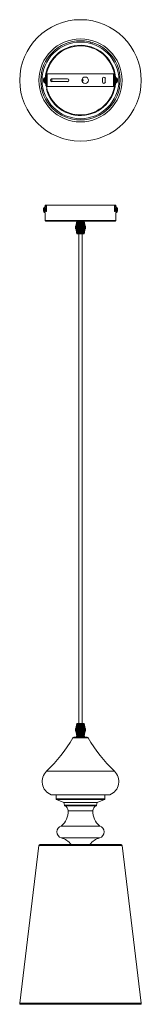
# Model space of a CAD drawing. Header units: millimetres. Extents: x -205 to -15, y -1442 to 99.
import ezdxf

# ---------------------------------------------------------------- set-up
doc = ezdxf.new("R2010")
doc.units = ezdxf.units.MM

msp = doc.modelspace()

# ---------------------------------------------------------------- linework, layer by layer
at = {"color": 7, "linetype": 'Continuous', "lineweight": 15}
for p, q in [((-94.4, 63.8), (-95, 61.9)), ((-92.1, 61), (-91.5, 63)), ((-167.6, 4.5), (-167.9, 4.5)), ((-167.9, 3.6), (-167.6, 3.6)), ((-167.6, 6), (-167.6, 6)), ((-167.6, 2.1), (-167.6, 2.1)), ((-164.8, 8), (-166.3, 8)), ((-166.3, 0), (-164.9, 0)), ((-163.2, 6), (-164, 6)), ((-164, 2), (-163.2, 2)), ((-163.2, 13.2), (-163.2, -6)), ((-57.2, 14), (-163, 14)), ((-162.2, 14), (-162.2, -6)), ((-154.8, 6), (-155.9, 6)), ((-155.9, 2), (-154.8, 2)), ((-130.4, 6.3), (-154.9, 6.3)), ((-154.9, 1.8), (-130.4, 1.8)), ((-154.8, 2), (-154.8, 6)), ((-75.7, 6.8), (-75.7, 1.3)), ((-71.2, 1.3), (-71.2, 6.8)), ((-58.2, -6), (-58.2, 14)), ((-57.2, -6), (-57.2, 14)), ((-56, 6), (-57.2, 6)), ((-57.2, 2), (-56, 2)), ((-53.7, 8), (-55.2, 8)), ((-55.1, 0), (-53.7, 0)), ((-52.4, 6), (-52.4, 6)), ((-52.1, 4.5), (-52.4, 4.5)), ((-52.4, 3.6), (-52.1, 3.6)), ((-52.4, 2.1), (-52.4, 2.1)), ((-168.6, -9.3), (-170.5, -9.8)), ((-169.8, -12.7), (-167.8, -12.2)), ((-164.3, -5), (-163.3, -5)), ((-162.2, -10), (-163.3, -10)), ((-163.2, -6), (-57.2, -6)), ((-56.7, -10), (-57.8, -10)), ((-56.7, -5), (-55.7, -5)), ((-69.4, -40.4), (-68, -41.8)), ((-65.8, -39.7), (-67.2, -38.3)), ((-167.6, -198.4), (-167.9, -198.4)), ((-167.9, -199.3), (-167.6, -199.3)), ((-167.6, -196.9), (-167.6, -196.9)), ((-165, -194.9), (-166.3, -194.9)), ((-165, -191.4), (-165, -194.9)), ((-55, -191.4), (-165, -191.4)), ((-163.3, -196.4), (-164.9, -196.4)), ((-164.8, -201.4), (-164.8, -196.4)), ((-163.3, -196.9), (-164.8, -196.9)), ((-164.3, -196.4), (-164.3, -191.4)), ((-163.3, -191.4), (-163.3, -201.3)), ((-163.3, -196.4), (-163.3, -191.4)), ((-56.7, -201.3), (-56.7, -191.4)), ((-56.7, -191.4), (-56.7, -196.4)), ((-55.1, -196.4), (-56.7, -196.4)), ((-55.2, -196.9), (-56.7, -196.9)), ((-55.7, -191.4), (-55.7, -196.4)), ((-55.2, -196.4), (-55.2, -201.3)), ((-55, -194.9), (-55, -191.4)), ((-53.7, -194.9), (-55, -194.9)), ((-52.4, -196.9), (-52.4, -196.9)), ((-52.1, -198.4), (-52.4, -198.4)), ((-52.4, -199.3), (-52.1, -199.3)), ((-167.6, -200.8), (-167.6, -200.8)), ((-166.3, -202.9), (-165, -202.9)), ((-165, -202.9), (-165, -215.4)), ((-163.3, -201.3), (-164.9, -201.3)), ((-164.8, -200.9), (-163.3, -200.9)), ((-56.7, -200.9), (-55.2, -200.9)), ((-55.1, -201.3), (-56.7, -201.3)), ((-55, -215.4), (-55, -202.9)), ((-55, -202.9), (-53.7, -202.9)), ((-52.4, -200.8), (-52.4, -200.8)), ((-56, -216.4), (-164, -216.4)), ((-117.9, -224.7), (-117.9, -226.1)), ((-117.9, -226.7), (-117.9, -228.1)), ((-117.6, -224.4), (-102.4, -224.4)), ((-102.4, -226.4), (-117.6, -226.4)), ((-102.4, -228.4), (-117.6, -228.4)), ((-115.7, -216.4), (-117.4, -224.5)), ((-117.4, -224.5), (-115.7, -216.4)), ((-117.4, -228.3), (-115.7, -236.4)), ((-115.7, -236.4), (-117.4, -228.3)), ((-115.7, -216.4), (-117.3, -224.5)), ((-117.3, -224.5), (-115.7, -216.4)), ((-117.3, -228.3), (-115.7, -236.4)), ((-115.7, -236.4), (-117.3, -228.3)), ((-115.6, -216.4), (-117.2, -224.5)), ((-117.2, -224.5), (-115.6, -216.4)), ((-117.2, -228.3), (-115.6, -236.4)), ((-115.6, -236.4), (-117.2, -228.3)), ((-117.1, -224.5), (-115.5, -216.4)), ((-115.5, -236.4), (-117.1, -228.3)), ((-115.5, -216.4), (-117, -224.5)), ((-117, -228.3), (-115.5, -236.4)), ((-115.3, -236.4), (-116.9, -228.3)), ((-115.3, -216.4), (-116.8, -224.5)), ((-116.8, -224.5), (-115.3, -216.4)), ((-116.8, -228.3), (-115.3, -236.4)), ((-116.6, -224.5), (-115.1, -216.4)), ((-115.1, -236.4), (-116.6, -228.3)), ((-115, -216.4), (-116.5, -224.5)), ((-116.5, -228.3), (-115, -236.4)), ((-116.2, -224.5), (-114.8, -216.4)), ((-114.8, -236.4), (-116.2, -228.3)), ((-114.8, -216.4), (-116.1, -224.5)), ((-116.1, -228.3), (-114.8, -236.4)), ((-115.8, -224.5), (-114.5, -216.4)), ((-114.5, -236.4), (-115.8, -228.3)), ((-114.4, -216.4), (-115.7, -224.5)), ((-115.7, -228.3), (-114.5, -236.4)), ((-114.5, -236.4), (-115.6, -229.4)), ((-115.5, -220.6), (-114.8, -216.4)), ((-115.4, -224.5), (-114.1, -216.4)), ((-114.2, -236.4), (-115.4, -228.3)), ((-115.3, -222.1), (-114.5, -216.4)), ((-115.3, -228.3), (-114.1, -236.4)), ((-114.2, -236.4), (-115.3, -228.4)), ((-114.1, -216.4), (-115.2, -224.5)), ((-115.2, -223.9), (-114.1, -216.4)), ((-114.9, -224.5), (-113.8, -216.4)), ((-113.8, -236.4), (-114.9, -228.3)), ((-113.8, -236.4), (-114.8, -228.4)), ((-113.7, -216.4), (-114.7, -224.5)), ((-114.7, -224.4), (-113.7, -216.4)), ((-114.7, -228.3), (-113.7, -236.4)), ((-114.3, -224.5), (-113.3, -216.4)), ((-113.3, -236.4), (-114.3, -228.3)), ((-113.2, -216.4), (-114.2, -224.5)), ((-114.2, -224.4), (-113.3, -216.4)), ((-114.2, -228.3), (-113.3, -236.4)), ((-113.3, -236.4), (-114.2, -228.4)), ((-113.7, -224.5), (-112.9, -216.4)), ((-112.9, -236.4), (-113.7, -228.3)), ((-112.8, -216.4), (-113.6, -224.5)), ((-113.6, -224.4), (-112.9, -216.4)), ((-113.6, -228.3), (-112.8, -236.4)), ((-112.9, -236.4), (-113.6, -228.4)), ((-113.1, -224.5), (-112.4, -216.4)), ((-112.4, -236.4), (-113.1, -228.3)), ((-113, -224.4), (-112.4, -216.4)), ((-113, -228.3), (-112.3, -236.4)), ((-112.4, -236.4), (-113, -228.4)), ((-112.3, -216.4), (-112.9, -224.5)), ((-111.9, -236.4), (-112.5, -228.3)), ((-112.4, -224.4), (-111.9, -216.4)), ((-112.4, -224.5), (-111.9, -216.4)), ((-111.9, -236.4), (-112.4, -228.4)), ((-111.8, -216.4), (-112.3, -224.5)), ((-112.3, -228.3), (-111.8, -236.4)), ((-111.8, -224.5), (-111.4, -216.4)), ((-111.4, -236.4), (-111.8, -228.3)), ((-111.7, -224.4), (-111.4, -216.4)), ((-111.4, -236.4), (-111.7, -228.4)), ((-111.3, -216.4), (-111.6, -224.5)), ((-111.6, -228.3), (-111.3, -236.4)), ((-111.6, -228.4), (-111.3, -236.4)), ((-111.1, -224.5), (-110.8, -216.4)), ((-110.9, -236.4), (-111.1, -228.3)), ((-110.8, -236.4), (-111.1, -228.4)), ((-111, -224.4), (-110.8, -216.4)), ((-111, -228.4), (-110.8, -236.4)), ((-110.7, -216.4), (-110.9, -224.5)), ((-110.7, -216.4), (-110.9, -224.4)), ((-110.9, -228.3), (-110.8, -236.4)), ((-110.4, -224.5), (-110.3, -216.4)), ((-110.3, -236.4), (-110.4, -228.3)), ((-110.3, -236.4), (-110.4, -228.4)), ((-110.3, -224.4), (-110.3, -216.4)), ((-110.2, -216.4), (-110.3, -224.4)), ((-110.3, -228.3), (-110.2, -236.4)), ((-110.2, -216.4), (-110.2, -224.5)), ((-109.8, -236.4), (-109.7, -228.3)), ((-109.8, -236.4), (-109.7, -228.4)), ((-109.7, -224.5), (-109.7, -216.4)), ((-109.6, -228.3), (-109.7, -236.4)), ((-109.6, -228.4), (-109.7, -236.4)), ((-109.6, -216.4), (-109.6, -224.4)), ((-109.6, -216.4), (-109.5, -224.5)), ((-109, -224.5), (-109.2, -216.4)), ((-109, -224.4), (-109.2, -216.4)), ((-109.2, -236.4), (-109, -228.3)), ((-109.2, -236.4), (-109, -228.4)), ((-109.1, -216.4), (-108.9, -224.4)), ((-109.1, -216.4), (-108.8, -224.5)), ((-108.9, -228.3), (-109.1, -236.4)), ((-108.9, -228.4), (-109.1, -236.4)), ((-108.3, -224.5), (-108.7, -216.4)), ((-108.3, -224.4), (-108.7, -216.4)), ((-108.7, -236.4), (-108.3, -228.3)), ((-108.6, -216.4), (-108.2, -224.4)), ((-108.6, -216.4), (-108.1, -224.5)), ((-108.2, -228.3), (-108.6, -236.4)), ((-108.2, -228.4), (-108.6, -236.4)), ((-107.6, -224.5), (-108.2, -216.4)), ((-108.2, -236.4), (-107.7, -228.3)), ((-108.1, -216.4), (-107.6, -224.4)), ((-108.1, -216.4), (-107.5, -224.5)), ((-107.5, -228.3), (-108.1, -236.4)), ((-107.6, -228.4), (-108.1, -236.4)), ((-107.7, -236.4), (-107, -228.3)), ((-107, -224.5), (-107.6, -216.4)), ((-107.6, -216.4), (-106.9, -224.4)), ((-107.6, -216.4), (-106.8, -224.5)), ((-106.9, -228.3), (-107.6, -236.4)), ((-106.9, -228.4), (-107.6, -236.4)), ((-106.4, -224.5), (-107.2, -216.4)), ((-107.2, -236.4), (-106.4, -228.3)), ((-107.1, -216.4), (-106.3, -224.4)), ((-107.1, -216.4), (-106.2, -224.5)), ((-106.2, -228.3), (-107.1, -236.4)), ((-106.3, -228.4), (-107.1, -236.4)), ((-105.8, -224.5), (-106.7, -216.4)), ((-106.7, -236.4), (-105.8, -228.3)), ((-105.8, -228.4), (-106.7, -236.4)), ((-106.6, -216.4), (-105.7, -224.4)), ((-106.6, -216.4), (-105.6, -224.5)), ((-105.7, -228.3), (-106.6, -236.4)), ((-105.2, -224.5), (-106.3, -216.4)), ((-106.3, -236.4), (-105.2, -228.3)), ((-106.2, -216.4), (-105.2, -224.4)), ((-106.2, -216.4), (-105.1, -224.5)), ((-105.1, -228.3), (-106.2, -236.4)), ((-105.2, -228.4), (-106.2, -236.4)), ((-104.7, -224.5), (-105.9, -216.4)), ((-105.9, -236.4), (-104.7, -228.3)), ((-105.8, -216.4), (-104.7, -224.4)), ((-105.8, -216.4), (-104.6, -224.5)), ((-104.6, -228.3), (-105.8, -236.4)), ((-104.8, -229), (-105.8, -236.4)), ((-104.2, -224.5), (-105.5, -216.4)), ((-105.5, -216.4), (-104.4, -223.3)), ((-105.5, -216.4), (-104.1, -224.5)), ((-105.5, -236.4), (-104.3, -228.3)), ((-104.2, -228.3), (-105.5, -236.4)), ((-104.7, -230.8), (-105.5, -236.4)), ((-103.8, -224.5), (-105.2, -216.4)), ((-105.2, -216.4), (-104.3, -221.5)), ((-105.2, -236.4), (-103.8, -228.3)), ((-103.8, -228.3), (-105.2, -236.4)), ((-105.1, -216.4), (-103.7, -224.5)), ((-103.5, -224.5), (-104.9, -216.4)), ((-104.9, -216.4), (-104.3, -220)), ((-104.9, -216.4), (-103.4, -224.5)), ((-104.9, -236.4), (-103.5, -228.3)), ((-103.4, -228.3), (-104.9, -236.4)), ((-103.2, -224.5), (-104.7, -216.4)), ((-104.7, -216.4), (-103.1, -224.5)), ((-104.7, -236.4), (-103.2, -228.3)), ((-103.1, -228.3), (-104.7, -236.4)), ((-103, -224.5), (-104.5, -216.4)), ((-104.5, -216.4), (-102.9, -224.5)), ((-104.5, -236.4), (-103, -228.3)), ((-102.9, -228.3), (-104.5, -236.4)), ((-102.8, -224.5), (-104.4, -216.4)), ((-104.4, -216.4), (-102.8, -224.5)), ((-104.4, -236.4), (-102.8, -228.3)), ((-102.8, -228.3), (-104.4, -236.4)), ((-102.7, -224.5), (-104.3, -216.4)), ((-104.3, -216.4), (-102.7, -224.5)), ((-102.6, -224.5), (-104.3, -216.4)), ((-104.3, -236.4), (-102.7, -228.3)), ((-102.7, -228.3), (-104.3, -236.4)), ((-104.3, -236.4), (-102.6, -228.3)), ((-102.1, -226.1), (-102.1, -224.7)), ((-102.1, -228.1), (-102.1, -226.7)), ((-115.1, -236.4), (-115.7, -232.6)), ((-115.7, -236.4), (-115.5, -236.4)), ((-114.8, -236.4), (-115.6, -231.2)), ((-115.5, -236.4), (-115.3, -236.4)), ((-115.3, -236.4), (-115.1, -236.4)), ((-115, -236.4), (-114.8, -236.4)), ((-114.8, -236.4), (-104.4, -236.4)), ((-112.5, -236.4), (-112.5, -1002.6)), ((-107.6, -1002.6), (-107.6, -236.4)), ((-104.5, -232.3), (-105.2, -236.4)), ((-104.4, -236.4), (-104.3, -236.4)), ((-117.9, -1010.9), (-117.9, -1012.3)), ((-117.9, -1012.9), (-117.9, -1014.3)), ((-117.6, -1010.6), (-102.4, -1010.6)), ((-102.4, -1012.6), (-117.6, -1012.6)), ((-102.4, -1014.6), (-117.6, -1014.6)), ((-115.7, -1002.6), (-117.4, -1010.7)), ((-117.4, -1010.7), (-115.7, -1002.6)), ((-117.4, -1014.5), (-115.7, -1022.6)), ((-115.7, -1022.6), (-117.4, -1014.5)), ((-115.7, -1002.6), (-117.3, -1010.7)), ((-117.3, -1010.7), (-115.7, -1002.6)), ((-117.3, -1014.5), (-115.7, -1022.6)), ((-115.7, -1022.6), (-117.3, -1014.5)), ((-115.6, -1002.6), (-117.2, -1010.7)), ((-117.2, -1010.7), (-115.6, -1002.6)), ((-117.2, -1014.5), (-115.6, -1022.6)), ((-115.6, -1022.6), (-117.2, -1014.5)), ((-117.1, -1010.7), (-115.5, -1002.6)), ((-115.5, -1022.6), (-117.1, -1014.5)), ((-115.5, -1002.6), (-117, -1010.7)), ((-117, -1014.5), (-115.5, -1022.6)), ((-115.3, -1022.6), (-116.9, -1014.5)), ((-115.3, -1002.6), (-116.8, -1010.7)), ((-116.8, -1010.7), (-115.3, -1002.6)), ((-116.8, -1014.5), (-115.3, -1022.6)), ((-116.6, -1010.7), (-115.1, -1002.6)), ((-115.1, -1022.6), (-116.6, -1014.5)), ((-115, -1002.6), (-116.5, -1010.7)), ((-116.5, -1014.5), (-115, -1022.6)), ((-116.2, -1010.7), (-114.8, -1002.6)), ((-114.8, -1022.6), (-116.2, -1014.5)), ((-114.8, -1002.6), (-116.1, -1010.7)), ((-116.1, -1014.5), (-114.8, -1022.6)), ((-115.8, -1010.7), (-114.5, -1002.6)), ((-114.5, -1022.6), (-115.8, -1014.5)), ((-114.4, -1002.6), (-115.7, -1010.7)), ((-115.6, -1002.6), (-115.7, -1002.6)), ((-115.7, -1014.5), (-114.5, -1022.6)), ((-115, -1002.6), (-115.6, -1002.6)), ((-114.5, -1022.6), (-115.6, -1015.6)), ((-115.5, -1006.8), (-114.8, -1002.6)), ((-115.4, -1010.7), (-114.1, -1002.6)), ((-114.2, -1022.6), (-115.4, -1014.5)), ((-115.3, -1008.3), (-114.5, -1002.6)), ((-115.3, -1014.5), (-114.1, -1022.6)), ((-114.2, -1022.6), (-115.3, -1014.6)), ((-114.1, -1002.6), (-115.2, -1010.7)), ((-115.2, -1010.2), (-114.1, -1002.6)), ((-104.4, -1002.6), (-115, -1002.6)), ((-114.9, -1010.7), (-113.8, -1002.6)), ((-113.8, -1022.6), (-114.9, -1014.5)), ((-113.8, -1022.6), (-114.8, -1014.6)), ((-113.7, -1002.6), (-114.7, -1010.7)), ((-114.7, -1010.6), (-113.7, -1002.6)), ((-114.7, -1014.5), (-113.7, -1022.6)), ((-114.3, -1010.7), (-113.3, -1002.6)), ((-113.3, -1022.6), (-114.3, -1014.5)), ((-113.2, -1002.6), (-114.2, -1010.7)), ((-114.2, -1010.6), (-113.3, -1002.6)), ((-114.2, -1014.5), (-113.3, -1022.6)), ((-113.3, -1022.6), (-114.2, -1014.6)), ((-113.7, -1010.7), (-112.9, -1002.6)), ((-112.9, -1022.6), (-113.7, -1014.5)), ((-112.8, -1002.6), (-113.6, -1010.7)), ((-113.6, -1010.6), (-112.9, -1002.6)), ((-113.6, -1014.5), (-112.8, -1022.6)), ((-112.9, -1022.6), (-113.6, -1014.6)), ((-113.1, -1010.7), (-112.4, -1002.6)), ((-112.4, -1022.6), (-113.1, -1014.5)), ((-113, -1010.6), (-112.4, -1002.6)), ((-113, -1014.5), (-112.3, -1022.6)), ((-112.4, -1022.6), (-113, -1014.6)), ((-112.3, -1002.6), (-112.9, -1010.7)), ((-111.9, -1022.6), (-112.5, -1014.5)), ((-112.4, -1010.6), (-111.9, -1002.6)), ((-112.4, -1010.7), (-111.9, -1002.6)), ((-111.9, -1022.6), (-112.4, -1014.6)), ((-111.8, -1002.6), (-112.3, -1010.7)), ((-112.3, -1014.5), (-111.8, -1022.6)), ((-111.8, -1010.7), (-111.4, -1002.6)), ((-111.4, -1022.6), (-111.8, -1014.5)), ((-111.7, -1010.6), (-111.4, -1002.6)), ((-111.4, -1022.6), (-111.7, -1014.6)), ((-111.3, -1002.6), (-111.6, -1010.7)), ((-111.6, -1014.5), (-111.3, -1022.6)), ((-111.6, -1014.6), (-111.3, -1022.6)), ((-111.1, -1010.7), (-110.8, -1002.6)), ((-110.9, -1022.6), (-111.1, -1014.5)), ((-110.8, -1022.6), (-111.1, -1014.6)), ((-111, -1010.6), (-110.8, -1002.6)), ((-111, -1014.6), (-110.8, -1022.6)), ((-110.7, -1002.6), (-110.9, -1010.7)), ((-110.7, -1002.6), (-110.9, -1010.6)), ((-110.9, -1014.5), (-110.8, -1022.6)), ((-110.4, -1010.7), (-110.3, -1002.6)), ((-110.3, -1022.6), (-110.4, -1014.5)), ((-110.3, -1022.6), (-110.4, -1014.6)), ((-110.3, -1010.6), (-110.3, -1002.6)), ((-110.2, -1002.6), (-110.3, -1010.6)), ((-110.3, -1014.5), (-110.2, -1022.6)), ((-110.2, -1002.6), (-110.2, -1010.7)), ((-109.8, -1022.6), (-109.7, -1014.5)), ((-109.8, -1022.6), (-109.7, -1014.6)), ((-109.7, -1010.7), (-109.7, -1002.6)), ((-109.6, -1014.5), (-109.7, -1022.6)), ((-109.6, -1014.6), (-109.7, -1022.6)), ((-109.6, -1002.6), (-109.6, -1010.6)), ((-109.6, -1002.6), (-109.5, -1010.7)), ((-109, -1010.7), (-109.2, -1002.6)), ((-109, -1010.6), (-109.2, -1002.6)), ((-109.2, -1022.6), (-109, -1014.5)), ((-109.2, -1022.6), (-109, -1014.6)), ((-109.1, -1002.6), (-108.9, -1010.6)), ((-109.1, -1002.6), (-108.8, -1010.7)), ((-108.9, -1014.5), (-109.1, -1022.6)), ((-108.9, -1014.6), (-109.1, -1022.6)), ((-108.3, -1010.7), (-108.7, -1002.6)), ((-108.3, -1010.6), (-108.7, -1002.6)), ((-108.7, -1022.6), (-108.3, -1014.5)), ((-108.6, -1002.6), (-108.2, -1010.6)), ((-108.6, -1002.6), (-108.1, -1010.7)), ((-108.2, -1014.5), (-108.6, -1022.6)), ((-108.2, -1014.6), (-108.6, -1022.6)), ((-107.6, -1010.7), (-108.2, -1002.6)), ((-108.2, -1022.6), (-107.7, -1014.5)), ((-108.1, -1002.6), (-107.6, -1010.6)), ((-108.1, -1002.6), (-107.5, -1010.7)), ((-107.5, -1014.5), (-108.1, -1022.6)), ((-107.6, -1014.6), (-108.1, -1022.6)), ((-107.7, -1022.6), (-107, -1014.5)), ((-107, -1010.7), (-107.6, -1002.6)), ((-107.6, -1002.6), (-106.9, -1010.6)), ((-107.6, -1002.6), (-106.8, -1010.7)), ((-106.9, -1014.5), (-107.6, -1022.6)), ((-106.9, -1014.6), (-107.6, -1022.6)), ((-106.4, -1010.7), (-107.2, -1002.6)), ((-107.2, -1022.6), (-106.4, -1014.5)), ((-107.1, -1002.6), (-106.3, -1010.6)), ((-107.1, -1002.6), (-106.2, -1010.7)), ((-106.2, -1014.5), (-107.1, -1022.6)), ((-106.3, -1014.6), (-107.1, -1022.6)), ((-105.8, -1010.7), (-106.7, -1002.6)), ((-106.7, -1022.6), (-105.8, -1014.5)), ((-105.8, -1014.6), (-106.7, -1022.6)), ((-106.6, -1002.6), (-105.7, -1010.6)), ((-106.6, -1002.6), (-105.6, -1010.7)), ((-105.7, -1014.5), (-106.6, -1022.6)), ((-105.2, -1010.7), (-106.3, -1002.6)), ((-106.3, -1022.6), (-105.2, -1014.5)), ((-106.2, -1002.6), (-105.2, -1010.6)), ((-106.2, -1002.6), (-105.1, -1010.7)), ((-105.1, -1014.5), (-106.2, -1022.6)), ((-105.2, -1014.6), (-106.2, -1022.6)), ((-104.7, -1010.7), (-105.9, -1002.6)), ((-105.9, -1022.6), (-104.7, -1014.5)), ((-105.8, -1002.6), (-104.7, -1010.6)), ((-105.8, -1002.6), (-104.6, -1010.7)), ((-104.6, -1014.5), (-105.8, -1022.6)), ((-104.8, -1015.3), (-105.8, -1022.6)), ((-104.2, -1010.7), (-105.5, -1002.6)), ((-105.5, -1002.6), (-104.4, -1009.5)), ((-105.5, -1002.6), (-104.1, -1010.7)), ((-105.5, -1022.6), (-104.3, -1014.5)), ((-104.2, -1014.5), (-105.5, -1022.6)), ((-104.7, -1017.1), (-105.5, -1022.6)), ((-103.8, -1010.7), (-105.2, -1002.6)), ((-105.2, -1002.6), (-104.3, -1007.7)), ((-105.2, -1022.6), (-103.8, -1014.5)), ((-103.8, -1014.5), (-105.2, -1022.6)), ((-105.1, -1002.6), (-103.7, -1010.7)), ((-103.5, -1010.7), (-104.9, -1002.6)), ((-104.9, -1002.6), (-104.3, -1006.3)), ((-104.9, -1002.6), (-103.4, -1010.7)), ((-104.9, -1022.6), (-103.5, -1014.5)), ((-103.4, -1014.5), (-104.9, -1022.6)), ((-103.2, -1010.7), (-104.7, -1002.6)), ((-104.7, -1002.6), (-103.1, -1010.7)), ((-104.7, -1022.6), (-103.2, -1014.5)), ((-103.1, -1014.5), (-104.7, -1022.6)), ((-103, -1010.7), (-104.5, -1002.6)), ((-104.5, -1002.6), (-102.9, -1010.7)), ((-104.5, -1022.6), (-103, -1014.5)), ((-102.9, -1014.5), (-104.5, -1022.6)), ((-102.8, -1010.7), (-104.4, -1002.6)), ((-104.4, -1002.6), (-102.8, -1010.7)), ((-104.3, -1002.6), (-104.4, -1002.6)), ((-104.4, -1022.6), (-102.8, -1014.5)), ((-102.8, -1014.5), (-104.4, -1022.6)), ((-102.7, -1010.7), (-104.3, -1002.6)), ((-104.3, -1002.6), (-102.7, -1010.7)), ((-102.6, -1010.7), (-104.3, -1002.6)), ((-104.3, -1022.6), (-102.7, -1014.5)), ((-102.7, -1014.5), (-104.3, -1022.6)), ((-104.3, -1022.6), (-102.6, -1014.5)), ((-102.1, -1012.3), (-102.1, -1010.9)), ((-102.1, -1014.3), (-102.1, -1012.9)), ((-120.3, -1024.4), (-99.7, -1024.4)), ((-116.5, -1022.6), (-116.5, -1024.4)), ((-116.5, -1022.6), (-103.5, -1022.6)), ((-115.1, -1022.6), (-115.7, -1018.9)), ((-114.8, -1022.6), (-115.6, -1017.4)), ((-104.5, -1018.5), (-105.2, -1022.6)), ((-103.5, -1024.4), (-103.5, -1022.6)), ((-156, -1114.4), (-64, -1114.4)), ((-148, -1114.5), (-148, -1120.7)), ((-147.4, -1121.6), (-136.2, -1126.3)), ((-83.8, -1126.3), (-72.6, -1121.6)), ((-72, -1120.7), (-72, -1114.5)), ((-135.9, -1126.6), (-135.1, -1130.9)), ((-84.9, -1130.9), (-84.1, -1126.6)), ((-80, -1163.4), (-140, -1163.4)), ((-175, -1193.7), (-205, -1440.7)), ((-46.5, -1192.4), (-173.5, -1192.4)), ((-15, -1440.7), (-45, -1193.7)), ((-203.5, -1442.4), (-16.5, -1442.4))]:
    msp.add_line(p, q, dxfattribs=at)
at = {"color": 8, "linetype": 'Continuous', "lineweight": 15}
for p, q in [((-166.7, 0.2), (-166.7, 7.8)), ((-166.3, 0), (-166.3, 8)), ((-53.7, 8), (-53.7, 0)), ((-53.3, 7.8), (-53.3, 0.2)), ((-166.7, -202.7), (-166.7, -195.1)), ((-166.3, -202.9), (-166.3, -194.9)), ((-53.7, -194.9), (-53.7, -202.9)), ((-53.3, -195.1), (-53.3, -202.7)), ((-165, -215.4), (-55, -215.4)), ((-102.1, -224.7), (-117.9, -224.7)), ((-117.9, -226.1), (-102.1, -226.1)), ((-102.1, -226.7), (-117.9, -226.7)), ((-117.9, -228.1), (-102.1, -228.1)), ((-115.7, -217.5), (-115.5, -216.4)), ((-115.6, -219.4), (-115.1, -216.4)), ((-115.6, -218.4), (-115.3, -216.4)), ((-115.6, -216.7), (-115.6, -216.4)), ((-110.3, -228.4), (-110.2, -236.4)), ((-109.7, -224.4), (-109.7, -216.4)), ((-104.7, -216.4), (-104.2, -218.9)), ((-104.5, -216.4), (-104.2, -217.9)), ((-104.4, -216.4), (-104.3, -217)), ((-115.3, -236.4), (-115.8, -233.8)), ((-115.5, -236.4), (-115.8, -234.8)), ((-115.6, -236.4), (-115.7, -235.7)), ((-104.4, -233.5), (-104.9, -236.4)), ((-104.4, -234.5), (-104.7, -236.4)), ((-104.3, -235.4), (-104.5, -236.4)), ((-104.4, -236.2), (-104.4, -236.4)), ((-102.1, -1010.9), (-117.9, -1010.9)), ((-117.9, -1012.3), (-102.1, -1012.3)), ((-102.1, -1012.9), (-117.9, -1012.9)), ((-117.9, -1014.3), (-102.1, -1014.3)), ((-115.7, -1003.7), (-115.5, -1002.6)), ((-115.6, -1005.6), (-115.1, -1002.6)), ((-115.6, -1004.6), (-115.3, -1002.6)), ((-115.6, -1002.9), (-115.6, -1002.6)), ((-110.3, -1014.6), (-110.2, -1022.6)), ((-109.7, -1010.6), (-109.7, -1002.6)), ((-104.7, -1002.6), (-104.2, -1005.1)), ((-104.5, -1002.6), (-104.2, -1004.1)), ((-104.4, -1002.6), (-104.3, -1003.3)), ((-97.9, -1025.4), (-122.1, -1025.4)), ((-115.3, -1022.6), (-115.8, -1020.1)), ((-115.5, -1022.6), (-115.8, -1021)), ((-115.6, -1022.6), (-115.7, -1021.9)), ((-104.4, -1019.7), (-104.9, -1022.6)), ((-104.4, -1020.7), (-104.7, -1022.6)), ((-104.3, -1021.6), (-104.5, -1022.6)), ((-104.4, -1022.4), (-104.4, -1022.6)), ((-162.9, -1077.2), (-57.1, -1077.2)), ((-72, -1114.5), (-148, -1114.5)), ((-148, -1120.7), (-72, -1120.7)), ((-72.6, -1121.6), (-147.4, -1121.6)), ((-136.2, -1126.3), (-83.8, -1126.3)), ((-84.1, -1126.6), (-135.9, -1126.6)), ((-135.1, -1130.9), (-84.9, -1130.9)), ((-85.4, -1131.6), (-134.6, -1131.6)), ((-90.5, -1139.4), (-129.5, -1139.4)), ((-80, -1181.9), (-140, -1181.9)), ((-175, -1193.7), (-45, -1193.7)), ((-205, -1440.7), (-15, -1440.7))]:
    msp.add_line(p, q, dxfattribs=at)
at = {"color": 7, "linetype": 'Continuous', "lineweight": 15, "flags": 128}
for points in [[(-107.6, 4.5), (-107.6, 3.8), (-107.6, 3.3)], [(-163.2, -5.7), (-163.2, -5.4), (-163.3, -5)], [(-163.9, -196.9), (-164, -196.6), (-164, -196.4)], [(-56, -196.3), (-56, -196.7), (-56.1, -196.9)], [(-164, -201.3), (-164, -201.1), (-163.9, -200.9)], [(-56.1, -200.9), (-56, -201.2), (-56, -201.3)]]:
    msp.add_lwpolyline(points, dxfattribs=at)
at = {"color": 7, "linetype": 'Continuous', "lineweight": 15}
for centre, radius in [((-110, 3.8), 95), ((-110, 3.8), 95), ((-110, 3.8), 65), ((-110, 3.8), 62), ((-110, 3.8), 60), ((-102.7, 4), 5)]:
    msp.add_circle(centre, radius, dxfattribs=at)
for centre, radius, start, end in [((-110, 3.8), 55, 194.4636, 189.1405), ((-110, 3.8), 54, 190.3882, 189.3112), ((-161.4, 4), 6.52, 162.6323, 175.9434), ((-161.4, 4), 6.52, 184.0566, 197.3677), ((-161.4, 4), 6.5, 144.217, 162.4718), ((-159.9, 4), 7.77, 176.7874, 183.2126), ((-161.4, 4), 6.5, 197.5282, 215.783), ((-166.3, 7.6), 0.48, 90, 144.217), ((-166.3, 0.5), 0.48, 215.783, 270), ((-154.9, 4), 2.25, 90, 270), ((-130.4, 4), 2.25, 270, 90), ((-110, 3.8), 3.44, 325.8216, 38.2842), ((-110, 3.8), 4, 321.8922, 42.2136), ((-73.4, 6.8), 2.25, 0, 180), ((-73.4, 1.3), 2.25, 180, 0), ((-53.7, 7.6), 0.48, 35.783, 90), ((-53.7, 0.5), 0.48, 270, 324.217), ((-58.6, 4), 6.5, 17.5282, 35.783), ((-58.6, 4), 6.5, 324.217, 342.4718), ((-58.6, 4), 6.52, 4.0566, 17.3677), ((-60.1, 4), 7.77, 356.7874, 3.2126), ((-58.6, 4), 6.52, 342.6323, 355.9434), ((-161.4, -198.9), 6.52, 162.6323, 175.9434), ((-161.4, -198.9), 6.52, 184.0566, 197.3677), ((-161.4, -198.9), 6.5, 144.217, 162.4718), ((-159.9, -198.9), 7.77, 176.7874, 183.2126), ((-166.3, -195.3), 0.48, 90, 144.217), ((-53.7, -195.3), 0.48, 35.783, 90), ((-58.6, -198.9), 6.5, 17.5282, 35.783), ((-58.6, -198.9), 6.52, 4.0566, 17.3677), ((-60.1, -198.9), 7.77, 356.7874, 3.2126), ((-58.6, -198.9), 6.52, 342.6323, 355.9434), ((-161.4, -198.9), 6.5, 197.5282, 215.783), ((-166.3, -202.4), 0.48, 215.783, 270), ((-164, -215.4), 1, 180, 270), ((-56, -215.4), 1, 270, 0), ((-53.7, -202.4), 0.48, 270, 324.217), ((-58.6, -198.9), 6.5, 324.217, 342.4718), ((-117.6, -224.7), 0.3, 90, 180), ((-117.6, -226.1), 0.3, 180, 270), ((-117.6, -226.7), 0.3, 90, 180), ((-117.6, -228.1), 0.3, 180, 270), ((-102.4, -224.7), 0.3, 360, 90), ((-102.4, -226.1), 0.3, 270, 0), ((-102.4, -226.7), 0.3, 360, 90), ((-102.4, -228.1), 0.3, 270, 0), ((-117.6, -1010.9), 0.3, 90, 180), ((-117.6, -1012.3), 0.3, 180, 270), ((-117.6, -1012.9), 0.3, 90, 180), ((-117.6, -1014.3), 0.3, 180, 270), ((-102.4, -1010.9), 0.3, 360, 90), ((-102.4, -1012.3), 0.3, 270, 0), ((-102.4, -1012.9), 0.3, 360, 90), ((-102.4, -1014.3), 0.3, 270, 0), ((-313.4, -916.6), 220.1, 313.1317, 330.377), ((-120.3, -1026.4), 2, 90, 150.377), ((-99.7, -1026.4), 2, 29.623, 90), ((93.4, -916.6), 220.1, 209.623, 226.8683), ((-147.6, -1093.6), 22.4, 133.1317, 247.9533), ((-72.4, -1093.6), 22.4, 292.0467, 46.8683), ((-147.9, -1114.5), 0.1, 90, 180), ((-147, -1120.7), 1, 180, 247.3801), ((-73, -1120.7), 1, 292.6199, 0), ((-72.1, -1114.5), 0.1, 360, 90), ((-158.3, -1141.1), 28.9, 309.3796, 3.3616), ((-136.4, -1126.7), 0.5, 11.3099, 67.3801), ((-134.1, -1130.7), 1, 191.3099, 242.7699), ((-138.9, -1139.9), 9.38, 3.3616, 62.7699), ((-81.1, -1139.9), 9.38, 117.2301, 176.6384), ((-61.7, -1141.1), 28.9, 176.6384, 230.6204), ((-85.9, -1130.7), 1, 297.2301, 348.6901), ((-83.6, -1126.7), 0.5, 112.6199, 168.6901), ((-137.4, -1172.6), 9.61, 105.7663, 254.2337), ((-82.6, -1172.6), 9.61, 285.7663, 74.2337), ((-147.7, -1209.2), 28.4, 36.3375, 74.2337), ((-72.3, -1209.2), 28.4, 105.7663, 143.6625), ((-173.5, -1193.9), 1.5, 90, 173.0749), ((-46.5, -1193.9), 1.5, 6.9251, 90), ((-203.5, -1440.9), 1.5, 173.0749, 270), ((-16.5, -1440.9), 1.5, 270, 6.9251)]:
    msp.add_arc(centre, radius, start, end, dxfattribs=at)

doc.saveas('drawing.dxf')
